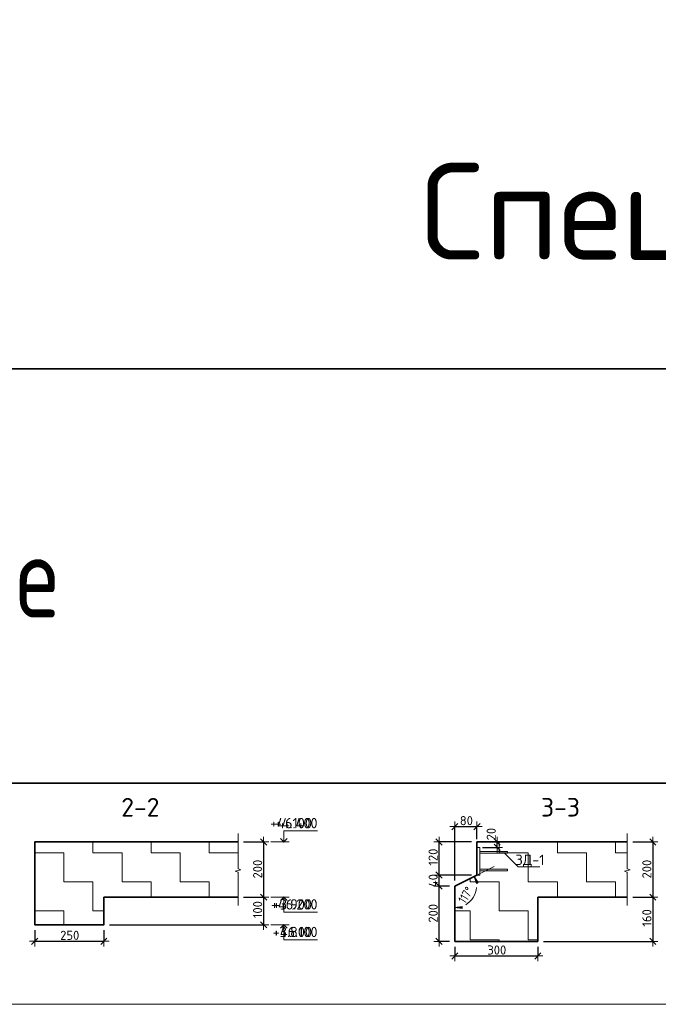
# Model space of a CAD drawing. Header units: metres. Extents: x -38 to 98, y -15 to 21.
# Tile 134 of 147: x 73.02 to 75.34, y 12.47 to 16.04. Entities that reach past the tile are written whole.
import ezdxf

# ---------------------------------------------------------------- set-up
doc = ezdxf.new("R2010")
doc.units = ezdxf.units.M
doc.header["$PDMODE"] = 65
for name, color, linetype, lineweight in [('XR$3$Перекрытие_ Сборный элемент', 7, 'Continuous', 35), ('XR$3$Размерная линия_ общее', 7, 'Continuous', 13), ('XR$3$Текст_ общее_1', 7, 'Continuous', 13), ('XR$4$Текст_ примечание', 7, 'Continuous', 13), ('XR$5$Размерная линия_ общее', 7, 'Continuous', 13)]:
    doc.layers.add(name, color=color, linetype=linetype, lineweight=lineweight)
doc.styles.add('ISOCPEUR', font='txt')
doc.dimstyles.new('DIMSTYLE_11', dxfattribs={"dimtxt": 0.033, "dimasz": 0.0375, "dimexe": 0, "dimexo": 0, "dimgap": 0.0165, "dimtad": 2, "dimdec": 0, "dimlfac": 1000, "dimrnd": 1, "dimzin": 12, "dimdsep": 46, "dimtxsty": 'ISOCPEUR', "dimblk1": 'ALL_ML_STRICH', "dimblk2": 'ALL_ML_STRICH', "dimsah": 1, "dimcen": 0, "dimclrd": 7, "dimclre": 256, "dimclrt": 7, "dimadec": 0, "dimazin": 0, "dimtfac": 1, "dimtdec": 0, "dimtix": 1, "dimtmove": 2, "dimatfit": 3, "dimfxl": 0, "dimtvp": 1.2, "dimtzin": 0, "dimlwd": 0, "dimlwe": -3, "dimarcsym": 0})
doc.dimstyles.new('DIMSTYLE_28', dxfattribs={"dimtxt": 0.033, "dimasz": 0.0375, "dimexe": 0, "dimexo": 0, "dimgap": 0.0165, "dimtad": 2, "dimdec": 0, "dimlfac": 1000, "dimrnd": 5, "dimzin": 12, "dimdsep": 46, "dimtxsty": 'ISOCPEUR', "dimblk1": 'ALL_ML_STRICH', "dimblk2": 'ALL_ML_STRICH', "dimsah": 1, "dimcen": 0, "dimclrd": 7, "dimclre": 256, "dimclrt": 7, "dimadec": 0, "dimazin": 0, "dimtfac": 1, "dimtdec": 0, "dimtix": 1, "dimtmove": 2, "dimatfit": 3, "dimfxl": 0, "dimtzin": 0, "dimlwd": 0, "dimlwe": -3, "dimarcsym": 0})
doc.dimstyles.new('DIMSTYLE_29', dxfattribs={"dimtxt": 0.033, "dimasz": 0.0375, "dimexe": 0, "dimexo": 0, "dimgap": 0.0165, "dimtad": 2, "dimdec": 0, "dimlfac": 1000, "dimrnd": 5, "dimzin": 12, "dimdsep": 46, "dimtxsty": 'ISOCPEUR', "dimblk1": 'ALL_ML_STRICH', "dimblk2": 'ALL_ML_STRICH', "dimsah": 1, "dimcen": 0, "dimclrd": 7, "dimclre": 256, "dimclrt": 7, "dimadec": 0, "dimazin": 0, "dimtfac": 1, "dimtdec": 0, "dimtix": 1, "dimtmove": 2, "dimatfit": 3, "dimfxl": 0, "dimtvp": 1.2, "dimtzin": 0, "dimlwd": 0, "dimlwe": -3, "dimarcsym": 0})
doc.dimstyles.new('DIMSTYLE_30', dxfattribs={"dimtxt": 0.033, "dimasz": 0.0375, "dimexe": 0, "dimexo": 0, "dimgap": 0.0165, "dimtad": 2, "dimdec": 0, "dimlfac": 1000, "dimrnd": 5, "dimzin": 12, "dimdsep": 46, "dimtxsty": 'ISOCPEUR', "dimblk1": 'ALL_ML_STRICH', "dimblk2": 'ALL_ML_STRICH', "dimsah": 1, "dimcen": 0, "dimclrd": 7, "dimclre": 256, "dimclrt": 7, "dimadec": 0, "dimazin": 0, "dimtfac": 1, "dimtdec": 0, "dimtix": 1, "dimtmove": 2, "dimatfit": 3, "dimfxl": 0, "dimtzin": 0, "dimlwd": 0, "dimlwe": -3, "dimarcsym": 0})
doc.dimstyles.new('DIMSTYLE_8', dxfattribs={"dimtxt": 0.033, "dimasz": 0.0375, "dimexe": 0, "dimexo": 0, "dimgap": 0.0165, "dimtad": 2, "dimdec": 0, "dimlfac": 1000, "dimrnd": 1, "dimzin": 12, "dimdsep": 46, "dimtxsty": 'ISOCPEUR', "dimblk1": 'ALL_ML_STRICH', "dimblk2": 'ALL_ML_STRICH', "dimsah": 1, "dimcen": 0, "dimclrd": 7, "dimclre": 256, "dimclrt": 7, "dimadec": 0, "dimazin": 0, "dimtfac": 1, "dimtdec": 0, "dimtix": 1, "dimtmove": 2, "dimatfit": 3, "dimfxl": 0, "dimtzin": 0, "dimlwd": 0, "dimlwe": -3, "dimarcsym": 0})
pattern_1 = [(0, (0.21, 0.21), (0.105, 0.105), [0.105, -0.105]), (90, (0.21, 0.21), (-0.105, 0.105), [0.105, -0.105])]

# ---------------------------------------------------------------- blocks, each defined once
blk = doc.blocks.new('ЭЛЕМЕНТ_УЗОРА_3')
at = {"color": 7, "linetype": 'Continuous', "lineweight": 13, "transparency": 33554687}
blk.add_line((73.8149, 12.8295), (73.8149, 12.8295), dxfattribs=at)
blk.add_lwpolyline([(73.8149, 13.0895), (73.8149, 12.9623), (73.8249, 12.9587), (73.8049, 12.9538), (73.8149, 12.9496), (73.8149, 12.8295)], dxfattribs=at)
blk = doc.blocks.new('СЛОЖНЫЙ_ОБЪЕКТ_3')
at = {"color": 7, "linetype": 'Continuous', "lineweight": 13, "transparency": 33554687}
blk.add_line((74.0002, 13.0595), (73.9336, 13.0595), dxfattribs=at)
blk.add_lwpolyline([(73.9802, 13.0595), (73.9802, 13.0995), (74.0826, 13.0995)], dxfattribs=at)
at = {"color": 7, "linetype": 'Continuous', "lineweight": 35, "transparency": 33554687}
blk.add_lwpolyline([(73.9681, 13.0716), (73.9802, 13.0595), (73.9923, 13.0716)], dxfattribs=at)
blk = doc.blocks.new('СЛОЖНЫЙ_ОБЪЕКТ_4')
at = {"color": 7, "linetype": 'Continuous', "lineweight": 13, "transparency": 33554687}
blk.add_line((74.0002, 12.8595), (73.9336, 12.8595), dxfattribs=at)
at = {"color": 7, "linetype": 'Continuous', "lineweight": 35, "transparency": 33554687}
blk.add_lwpolyline([(73.9681, 12.8474), (73.9802, 12.8595), (73.9923, 12.8474)], dxfattribs=at)
at = {"color": 7, "linetype": 'Continuous', "lineweight": 13, "transparency": 33554687}
blk.add_lwpolyline([(73.9802, 12.8595), (73.9802, 12.8055), (74.0826, 12.8055)], dxfattribs=at)
blk = doc.blocks.new('ALL_ML_STRICH')
at = {"color": 0, "linetype": 'ByBlock', "lineweight": -2}
for p, q in [((-1, 0), (0.5, 0)), ((-0.3, -0.3), (0.3, 0.3)), ((0, -0.5), (0, 0.5))]:
    blk.add_line(p, q, dxfattribs=at)
blk = doc.blocks.new('*D52')
at = {"layer": 'DEFPOINTS', "color": 7, "linetype": 'Continuous', "lineweight": 13, "transparency": 33554687}
for p in [(73.8149, 13.0595), (73.9073, 13.0595), (73.8149, 12.8595)]:
    blk.add_point(p, dxfattribs=at)
at = {"layer": 'XR$3$Размерная линия_ общее', "color": 253, "linetype": 'Continuous', "lineweight": -2, "true_color": 0xa0a0a0, "transparency": 33554687}
for p, q in [((73.8349, 13.0595), (73.9073, 13.0595)), ((73.8349, 12.8595), (73.9073, 12.8595))]:
    blk.add_line(p, q, dxfattribs=at)
at = {"layer": 'XR$3$Размерная линия_ общее', "color": 7, "linetype": 'Continuous', "lineweight": -2, "transparency": 33554687}
blk.add_line((73.9073, 13.0595), (73.9073, 12.8595), dxfattribs=at)
at = {"layer": 'XR$3$Размерная линия_ общее', "color": 7, "linetype": 'Continuous', "lineweight": 13, "transparency": 33554687, "xscale": 0.0375, "yscale": 0.0375, "zscale": 0.0375}
for p, rotation in [((73.9073, 13.0595), 90), ((73.9073, 12.8595), 270)]:
    blk.add_blockref('ALL_ML_STRICH', p, dxfattribs=dict(at, rotation=rotation))
at = {"layer": 'XR$3$Размерная линия_ общее', "color": 7, "linetype": 'Continuous', "lineweight": 13, "transparency": 33554687, "insert": (73.8858, 12.9611), "char_height": 0.033, "width": 0.099, "attachment_point": 5, "rotation": 90, "style": 'ISOCPEUR'}
blk.add_mtext('\\A1;{200}', dxfattribs=at)
blk = doc.blocks.new('*D53')
at = {"layer": 'DEFPOINTS', "color": 7, "linetype": 'Continuous', "lineweight": 13, "transparency": 33554687}
for p in [(73.8149, 12.8595), (73.9073, 12.8595), (73.3294, 12.7595)]:
    blk.add_point(p, dxfattribs=at)
at = {"layer": 'XR$3$Размерная линия_ общее', "color": 253, "linetype": 'Continuous', "lineweight": -2, "true_color": 0xa0a0a0, "transparency": 33554687}
for p, q in [((73.8349, 12.8595), (73.9073, 12.8595)), ((73.3494, 12.7595), (73.9073, 12.7595))]:
    blk.add_line(p, q, dxfattribs=at)
at = {"layer": 'XR$3$Размерная линия_ общее', "color": 7, "linetype": 'Continuous', "lineweight": -2, "transparency": 33554687}
blk.add_line((73.9073, 12.8595), (73.9073, 12.7595), dxfattribs=at)
at = {"layer": 'XR$3$Размерная линия_ общее', "color": 7, "linetype": 'Continuous', "lineweight": 13, "transparency": 33554687, "xscale": 0.0375, "yscale": 0.0375, "zscale": 0.0375}
for p, rotation in [((73.9073, 12.8595), 90), ((73.9073, 12.7595), 270)]:
    blk.add_blockref('ALL_ML_STRICH', p, dxfattribs=dict(at, rotation=rotation))
at = {"layer": 'XR$3$Размерная линия_ общее', "color": 7, "linetype": 'Continuous', "lineweight": 13, "transparency": 33554687, "insert": (73.8858, 12.8144), "char_height": 0.033, "width": 0.099, "attachment_point": 5, "rotation": 90, "style": 'ISOCPEUR'}
blk.add_mtext('\\A1;{100}', dxfattribs=at)
blk = doc.blocks.new('СЛОЖНЫЙ_ОБЪЕКТ_5')
at = {"color": 7, "linetype": 'Continuous', "lineweight": 13, "transparency": 33554687}
blk.add_line((74.0002, 12.7595), (73.9336, 12.7595), dxfattribs=at)
at = {"color": 7, "linetype": 'Continuous', "lineweight": 35, "transparency": 33554687}
blk.add_lwpolyline([(73.9681, 12.7474), (73.9802, 12.7595), (73.9923, 12.7474)], dxfattribs=at)
at = {"color": 7, "linetype": 'Continuous', "lineweight": 13, "transparency": 33554687}
blk.add_lwpolyline([(73.9802, 12.7595), (73.9802, 12.7055), (74.0826, 12.7055)], dxfattribs=at)
blk = doc.blocks.new('*D55')
at = {"layer": 'DEFPOINTS', "color": 7, "linetype": 'Continuous', "lineweight": 13, "transparency": 33554687}
for p in [(73.0794, 12.7595), (73.3294, 12.7595), (73.0794, 12.7)]:
    blk.add_point(p, dxfattribs=at)
at = {"layer": 'XR$3$Размерная линия_ общее', "color": 253, "linetype": 'Continuous', "lineweight": -2, "true_color": 0xa0a0a0, "transparency": 33554687}
for p, q in [((73.0794, 12.7395), (73.0794, 12.7)), ((73.3294, 12.7395), (73.3294, 12.7))]:
    blk.add_line(p, q, dxfattribs=at)
at = {"layer": 'XR$3$Размерная линия_ общее', "color": 7, "linetype": 'Continuous', "lineweight": -2, "transparency": 33554687}
blk.add_line((73.0794, 12.7), (73.3294, 12.7), dxfattribs=at)
at = {"layer": 'XR$3$Размерная линия_ общее', "color": 7, "linetype": 'Continuous', "lineweight": 13, "transparency": 33554687, "xscale": 0.0375, "yscale": 0.0375, "zscale": 0.0375, "rotation": 180}
blk.add_blockref('ALL_ML_STRICH', (73.0794, 12.7), dxfattribs=at)
at = {"layer": 'XR$3$Размерная линия_ общее', "color": 7, "linetype": 'Continuous', "lineweight": 13, "transparency": 33554687, "xscale": 0.0375, "yscale": 0.0375, "zscale": 0.0375}
blk.add_blockref('ALL_ML_STRICH', (73.3294, 12.7), dxfattribs=at)
at = {"layer": 'XR$3$Размерная линия_ общее', "color": 7, "linetype": 'Continuous', "lineweight": 13, "transparency": 33554687, "insert": (73.206, 12.7215), "char_height": 0.033, "width": 0.099, "attachment_point": 5, "style": 'ISOCPEUR'}
blk.add_mtext('\\A1;{250}', dxfattribs=at)
blk = doc.blocks.new('ЭЛЕМЕНТ_УЗОРА_4')
at = {"color": 7, "linetype": 'Continuous', "lineweight": 13, "transparency": 33554687}
blk.add_line((75.223, 12.8295), (75.223, 12.8295), dxfattribs=at)
blk.add_lwpolyline([(75.223, 13.0895), (75.223, 12.9623), (75.233, 12.9587), (75.213, 12.9538), (75.223, 12.9496), (75.223, 12.8295)], dxfattribs=at)
blk = doc.blocks.new('*D103')
at = {"layer": 'DEFPOINTS', "color": 7, "linetype": 'Continuous', "lineweight": 13, "transparency": 33554687}
for p in [(75.223, 13.0595), (75.3154, 13.0595), (75.223, 12.8595)]:
    blk.add_point(p, dxfattribs=at)
at = {"layer": 'XR$3$Размерная линия_ общее', "color": 253, "linetype": 'Continuous', "lineweight": -2, "true_color": 0xa0a0a0, "transparency": 33554687}
for p, q in [((75.243, 13.0595), (75.3154, 13.0595)), ((75.243, 12.8595), (75.3154, 12.8595))]:
    blk.add_line(p, q, dxfattribs=at)
at = {"layer": 'XR$3$Размерная линия_ общее', "color": 7, "linetype": 'Continuous', "lineweight": -2, "transparency": 33554687}
blk.add_line((75.3154, 13.0595), (75.3154, 12.8595), dxfattribs=at)
at = {"layer": 'XR$3$Размерная линия_ общее', "color": 7, "linetype": 'Continuous', "lineweight": 13, "transparency": 33554687, "xscale": 0.0375, "yscale": 0.0375, "zscale": 0.0375}
for p, rotation in [((75.3154, 13.0595), 90), ((75.3154, 12.8595), 270)]:
    blk.add_blockref('ALL_ML_STRICH', p, dxfattribs=dict(at, rotation=rotation))
at = {"layer": 'XR$3$Размерная линия_ общее', "color": 7, "linetype": 'Continuous', "lineweight": 13, "transparency": 33554687, "insert": (75.2939, 12.9611), "char_height": 0.033, "width": 0.099, "attachment_point": 5, "rotation": 90, "style": 'ISOCPEUR'}
blk.add_mtext('\\A1;{200}', dxfattribs=at)
blk = doc.blocks.new('*D104')
at = {"layer": 'DEFPOINTS', "color": 7, "linetype": 'Continuous', "lineweight": 13, "transparency": 33554687}
for p in [(75.223, 12.8595), (75.3154, 12.8595), (74.8994, 12.6995)]:
    blk.add_point(p, dxfattribs=at)
at = {"layer": 'XR$3$Размерная линия_ общее', "color": 253, "linetype": 'Continuous', "lineweight": -2, "true_color": 0xa0a0a0, "transparency": 33554687}
for p, q in [((75.243, 12.8595), (75.3154, 12.8595)), ((74.9194, 12.6995), (75.3154, 12.6995))]:
    blk.add_line(p, q, dxfattribs=at)
at = {"layer": 'XR$3$Размерная линия_ общее', "color": 7, "linetype": 'Continuous', "lineweight": -2, "transparency": 33554687}
blk.add_line((75.3154, 12.8595), (75.3154, 12.6995), dxfattribs=at)
at = {"layer": 'XR$3$Размерная линия_ общее', "color": 7, "linetype": 'Continuous', "lineweight": 13, "transparency": 33554687, "xscale": 0.0375, "yscale": 0.0375, "zscale": 0.0375}
for p, rotation in [((75.3154, 12.8595), 90), ((75.3154, 12.6995), 270)]:
    blk.add_blockref('ALL_ML_STRICH', p, dxfattribs=dict(at, rotation=rotation))
at = {"layer": 'XR$3$Размерная линия_ общее', "color": 7, "linetype": 'Continuous', "lineweight": 13, "transparency": 33554687, "insert": (75.2939, 12.7844), "char_height": 0.033, "width": 0.099, "attachment_point": 5, "rotation": 90, "style": 'ISOCPEUR'}
blk.add_mtext('\\A1;{160}', dxfattribs=at)
blk = doc.blocks.new('*D113')
at = {"layer": 'DEFPOINTS', "color": 7, "linetype": 'Continuous', "lineweight": 13, "transparency": 33554687}
for p in [(74.5994, 12.6995), (74.8994, 12.6995), (74.5994, 12.6467)]:
    blk.add_point(p, dxfattribs=at)
at = {"layer": 'XR$3$Размерная линия_ общее', "color": 253, "linetype": 'Continuous', "lineweight": -2, "true_color": 0xa0a0a0, "transparency": 33554687}
for p, q in [((74.5994, 12.6795), (74.5994, 12.6467)), ((74.8994, 12.6795), (74.8994, 12.6467))]:
    blk.add_line(p, q, dxfattribs=at)
at = {"layer": 'XR$3$Размерная линия_ общее', "color": 7, "linetype": 'Continuous', "lineweight": -2, "transparency": 33554687}
blk.add_line((74.5994, 12.6467), (74.8994, 12.6467), dxfattribs=at)
at = {"layer": 'XR$3$Размерная линия_ общее', "color": 7, "linetype": 'Continuous', "lineweight": 13, "transparency": 33554687, "xscale": 0.0375, "yscale": 0.0375, "zscale": 0.0375, "rotation": 180}
blk.add_blockref('ALL_ML_STRICH', (74.5994, 12.6467), dxfattribs=at)
at = {"layer": 'XR$3$Размерная линия_ общее', "color": 7, "linetype": 'Continuous', "lineweight": 13, "transparency": 33554687, "xscale": 0.0375, "yscale": 0.0375, "zscale": 0.0375}
blk.add_blockref('ALL_ML_STRICH', (74.8994, 12.6467), dxfattribs=at)
at = {"layer": 'XR$3$Размерная линия_ общее', "color": 7, "linetype": 'Continuous', "lineweight": 13, "transparency": 33554687, "insert": (74.751, 12.6682), "char_height": 0.033, "width": 0.099, "attachment_point": 5, "style": 'ISOCPEUR'}
blk.add_mtext('\\A1;{300}', dxfattribs=at)
blk = doc.blocks.new('*D224')
at = {"layer": 'DEFPOINTS', "color": 7, "linetype": 'Continuous', "lineweight": 13, "transparency": 33554687}
for p in [(74.5994, 12.8995), (74.5422, 12.6995), (74.5994, 12.6995)]:
    blk.add_point(p, dxfattribs=at)
at = {"layer": 'XR$3$Размерная линия_ общее', "color": 253, "linetype": 'Continuous', "lineweight": -2, "true_color": 0xa0a0a0, "transparency": 33554687}
for p, q in [((74.5794, 12.8995), (74.5422, 12.8995)), ((74.5794, 12.6995), (74.5422, 12.6995))]:
    blk.add_line(p, q, dxfattribs=at)
at = {"layer": 'XR$3$Размерная линия_ общее', "color": 7, "linetype": 'Continuous', "lineweight": -2, "transparency": 33554687}
blk.add_line((74.5422, 12.6995), (74.5422, 12.8995), dxfattribs=at)
at = {"layer": 'XR$3$Размерная линия_ общее', "color": 7, "linetype": 'Continuous', "lineweight": 13, "transparency": 33554687, "xscale": 0.0375, "yscale": 0.0375, "zscale": 0.0375}
for p, rotation in [((74.5422, 12.8995), 90), ((74.5422, 12.6995), 270)]:
    blk.add_blockref('ALL_ML_STRICH', p, dxfattribs=dict(at, rotation=rotation))
at = {"layer": 'XR$3$Размерная линия_ общее', "color": 7, "linetype": 'Continuous', "lineweight": 13, "transparency": 33554687, "insert": (74.5207, 12.8011), "char_height": 0.033, "width": 0.099, "attachment_point": 5, "rotation": 90, "style": 'ISOCPEUR'}
blk.add_mtext('\\A1;{200}', dxfattribs=at)
blk = doc.blocks.new('*D225')
at = {"layer": 'DEFPOINTS', "color": 7, "linetype": 'Continuous', "lineweight": 13, "transparency": 33554687}
for p in [(74.6794, 12.9395), (74.5422, 12.8995), (74.5994, 12.8995)]:
    blk.add_point(p, dxfattribs=at)
at = {"layer": 'XR$3$Размерная линия_ общее', "color": 253, "linetype": 'Continuous', "lineweight": -2, "true_color": 0xa0a0a0, "transparency": 33554687}
for p, q in [((74.6594, 12.9395), (74.5422, 12.9395)), ((74.5794, 12.8995), (74.5422, 12.8995))]:
    blk.add_line(p, q, dxfattribs=at)
at = {"layer": 'XR$3$Размерная линия_ общее', "color": 7, "linetype": 'Continuous', "lineweight": -2, "transparency": 33554687}
blk.add_line((74.5422, 12.8995), (74.5422, 12.9395), dxfattribs=at)
at = {"layer": 'XR$3$Размерная линия_ общее', "color": 7, "linetype": 'Continuous', "lineweight": 13, "transparency": 33554687, "xscale": 0.0375, "yscale": 0.0375, "zscale": 0.0375}
for p, rotation in [((74.5422, 12.9395), 90), ((74.5422, 12.8995), 270)]:
    blk.add_blockref('ALL_ML_STRICH', p, dxfattribs=dict(at, rotation=rotation))
at = {"layer": 'XR$3$Размерная линия_ общее', "color": 7, "linetype": 'Continuous', "lineweight": 13, "transparency": 33554687, "insert": (74.5207, 12.9195), "char_height": 0.033, "width": 0.066, "attachment_point": 5, "rotation": 90, "style": 'ISOCPEUR'}
blk.add_mtext('\\A1;{40}', dxfattribs=at)
blk = doc.blocks.new('*D226')
at = {"layer": 'DEFPOINTS', "color": 7, "linetype": 'Continuous', "lineweight": 13, "transparency": 33554687}
for p in [(74.6794, 13.0595), (74.5422, 12.9395), (74.6794, 12.9395)]:
    blk.add_point(p, dxfattribs=at)
at = {"layer": 'XR$3$Размерная линия_ общее', "color": 253, "linetype": 'Continuous', "lineweight": -2, "true_color": 0xa0a0a0, "transparency": 33554687}
for p, q in [((74.6594, 13.0595), (74.5422, 13.0595)), ((74.6594, 12.9395), (74.5422, 12.9395))]:
    blk.add_line(p, q, dxfattribs=at)
at = {"layer": 'XR$3$Размерная линия_ общее', "color": 7, "linetype": 'Continuous', "lineweight": -2, "transparency": 33554687}
blk.add_line((74.5422, 12.9395), (74.5422, 13.0595), dxfattribs=at)
at = {"layer": 'XR$3$Размерная линия_ общее', "color": 7, "linetype": 'Continuous', "lineweight": 13, "transparency": 33554687, "xscale": 0.0375, "yscale": 0.0375, "zscale": 0.0375}
for p, rotation in [((74.5422, 13.0595), 90), ((74.5422, 12.9395), 270)]:
    blk.add_blockref('ALL_ML_STRICH', p, dxfattribs=dict(at, rotation=rotation))
at = {"layer": 'XR$3$Размерная линия_ общее', "color": 7, "linetype": 'Continuous', "lineweight": 13, "transparency": 33554687, "insert": (74.5207, 13.0044), "char_height": 0.033, "width": 0.099, "attachment_point": 5, "rotation": 90, "style": 'ISOCPEUR'}
blk.add_mtext('\\A1;{120}', dxfattribs=at)
blk = doc.blocks.new('СЛОЖНЫЙ_ОБЪЕКТ_38')
at = {"layer": 'XR$3$Перекрытие_ Сборный элемент', "color": 7, "linetype": 'Continuous', "lineweight": 13, "transparency": 33554687}
for points in [[(74.6894, 12.9395), (74.6894, 13.0395), (74.6794, 13.0395), (74.6794, 12.9395), (74.6894, 12.9395)], [(74.6894, 13.0245), (74.6894, 13.0185), (74.7894, 13.0185), (74.7894, 13.0245), (74.6894, 13.0245)], [(74.6894, 12.9545), (74.6894, 12.9605), (74.7894, 12.9605), (74.7894, 12.9545), (74.6894, 12.9545)]]:
    blk.add_lwpolyline(points, close=True, dxfattribs=at)
blk = doc.blocks.new('*D230')
at = {"layer": 'DEFPOINTS', "color": 7, "linetype": 'Continuous', "lineweight": 13, "transparency": 33554687}
for p in [(74.5994, 13.1148), (74.6794, 13.0495), (74.5994, 12.8995)]:
    blk.add_point(p, dxfattribs=at)
at = {"layer": 'XR$3$Размерная линия_ общее', "color": 253, "linetype": 'Continuous', "lineweight": -2, "true_color": 0xa0a0a0, "transparency": 33554687}
for p, q in [((74.5994, 12.9195), (74.5994, 13.1148)), ((74.6794, 13.0695), (74.6794, 13.1148))]:
    blk.add_line(p, q, dxfattribs=at)
at = {"layer": 'XR$3$Размерная линия_ общее', "color": 7, "linetype": 'Continuous', "lineweight": -2, "transparency": 33554687}
blk.add_line((74.5994, 13.1148), (74.6794, 13.1148), dxfattribs=at)
at = {"layer": 'XR$3$Размерная линия_ общее', "color": 7, "linetype": 'Continuous', "lineweight": 13, "transparency": 33554687, "xscale": 0.0375, "yscale": 0.0375, "zscale": 0.0375, "rotation": 180}
blk.add_blockref('ALL_ML_STRICH', (74.5994, 13.1148), dxfattribs=at)
at = {"layer": 'XR$3$Размерная линия_ общее', "color": 7, "linetype": 'Continuous', "lineweight": 13, "transparency": 33554687, "xscale": 0.0375, "yscale": 0.0375, "zscale": 0.0375}
blk.add_blockref('ALL_ML_STRICH', (74.6794, 13.1148), dxfattribs=at)
at = {"layer": 'XR$3$Размерная линия_ общее', "color": 7, "linetype": 'Continuous', "lineweight": 13, "transparency": 33554687, "insert": (74.641, 13.1363), "char_height": 0.033, "width": 0.066, "attachment_point": 5, "style": 'ISOCPEUR'}
blk.add_mtext('\\A1;{80}', dxfattribs=at)
blk = doc.blocks.new('COMPLEX_ANGLEDIM_0')
at = {"color": 7, "linetype": 'Continuous', "lineweight": 13, "transparency": 33554687}
for p, q in [((74.6689, 12.9343), (74.6857, 12.9427)), ((74.6689, 12.9343), (74.6522, 12.9259)), ((74.6689, 12.9343), (74.684, 12.9125)), ((74.6773, 12.9091), (74.6689, 12.9343)), ((74.6689, 12.9343), (74.6815, 12.9091)), ((74.6689, 12.9343), (74.6689, 12.9343)), ((74.684, 12.9125), (74.6773, 12.9091)), ((74.5994, 12.8217), (74.5994, 12.8404)), ((74.6256, 12.8254), (74.5994, 12.8217)), ((74.5994, 12.8217), (74.6256, 12.8179)), ((74.5994, 12.8217), (74.6275, 12.8217)), ((74.5994, 12.8217), (74.5994, 12.8217)), ((74.5994, 12.8217), (74.5994, 12.8029)), ((74.6256, 12.8179), (74.6256, 12.8254))]:
    blk.add_line(p, q, dxfattribs=at)
for start, end in [(10.7874, 26.5651), (300.1653, 356.3998), (270, 285.2956)]:
    blk.add_arc((74.5994, 12.8995), 0.0778, start, end, dxfattribs=at)
at = {"color": 7, "linetype": 'Continuous', "lineweight": 13, "transparency": 33554687, "insert": (74.6371, 12.8332), "char_height": 0.033, "width": 0.088972, "attachment_point": 7, "rotation": 58.2825, "style": 'ISOCPEUR'}
blk.add_mtext('\\W0.79;117%%d', dxfattribs=at)
blk = doc.blocks.new('*D232')
at = {"layer": 'DEFPOINTS', "color": 7, "linetype": 'Continuous', "lineweight": 13, "transparency": 33554687}
for p in [(74.6794, 13.0595), (74.6794, 13.0395), (74.7524, 13.0395)]:
    blk.add_point(p, dxfattribs=at)
at = {"layer": 'XR$3$Размерная линия_ общее', "color": 253, "linetype": 'Continuous', "lineweight": -2, "true_color": 0xa0a0a0, "transparency": 33554687}
for p, q in [((74.6994, 13.0595), (74.7524, 13.0595)), ((74.6994, 13.0395), (74.7524, 13.0395))]:
    blk.add_line(p, q, dxfattribs=at)
at = {"layer": 'XR$3$Размерная линия_ общее', "color": 7, "linetype": 'Continuous', "lineweight": -2, "transparency": 33554687}
blk.add_line((74.7524, 13.0395), (74.7524, 13.0595), dxfattribs=at)
at = {"layer": 'XR$3$Размерная линия_ общее', "color": 7, "linetype": 'Continuous', "lineweight": 13, "transparency": 33554687, "xscale": 0.0375, "yscale": 0.0375, "zscale": 0.0375}
for p, rotation in [((74.7524, 13.0595), 90), ((74.7524, 13.0395), 270)]:
    blk.add_blockref('ALL_ML_STRICH', p, dxfattribs=dict(at, rotation=rotation))
at = {"layer": 'XR$3$Размерная линия_ общее', "color": 7, "linetype": 'Continuous', "lineweight": 13, "transparency": 33554687, "insert": (74.7308, 13.0877), "char_height": 0.033, "width": 0.066, "attachment_point": 5, "rotation": 90, "style": 'ISOCPEUR'}
blk.add_mtext('\\A1;{20}', dxfattribs=at)
blk = doc.blocks.new('ЭЛЕМЕНТ_УЗОРА_16')
at = {"color": 7, "linetype": 'Continuous', "lineweight": 13, "transparency": 33554687}
blk.add_line((73.8149, 12.8295), (73.8149, 12.8295), dxfattribs=at)
blk.add_lwpolyline([(73.8149, 13.0895), (73.8149, 12.9623), (73.8249, 12.9587), (73.8049, 12.9538), (73.8149, 12.9496), (73.8149, 12.8295)], dxfattribs=at)
blk = doc.blocks.new('*D669')
at = {"layer": 'DEFPOINTS', "color": 7, "linetype": 'Continuous', "lineweight": 13, "transparency": 33554687}
for p in [(73.8149, 13.0595), (73.9073, 13.0595), (73.8149, 12.8595)]:
    blk.add_point(p, dxfattribs=at)
at = {"layer": 'XR$5$Размерная линия_ общее', "color": 253, "linetype": 'Continuous', "lineweight": -2, "true_color": 0xa0a0a0, "transparency": 33554687}
for p, q in [((73.8349, 13.0595), (73.9073, 13.0595)), ((73.8349, 12.8595), (73.9073, 12.8595))]:
    blk.add_line(p, q, dxfattribs=at)
at = {"layer": 'XR$5$Размерная линия_ общее', "color": 7, "linetype": 'Continuous', "lineweight": -2, "transparency": 33554687}
blk.add_line((73.9073, 13.0595), (73.9073, 12.8595), dxfattribs=at)
at = {"layer": 'XR$5$Размерная линия_ общее', "color": 7, "linetype": 'Continuous', "lineweight": 13, "transparency": 33554687, "xscale": 0.0375, "yscale": 0.0375, "zscale": 0.0375}
for p, rotation in [((73.9073, 13.0595), 90), ((73.9073, 12.8595), 270)]:
    blk.add_blockref('ALL_ML_STRICH', p, dxfattribs=dict(at, rotation=rotation))
at = {"layer": 'XR$5$Размерная линия_ общее', "color": 7, "linetype": 'Continuous', "lineweight": 13, "transparency": 33554687, "insert": (73.8858, 12.9611), "char_height": 0.033, "width": 0.099, "attachment_point": 5, "rotation": 90, "style": 'ISOCPEUR'}
blk.add_mtext('\\A1;{200}', dxfattribs=at)
blk = doc.blocks.new('*D670')
at = {"layer": 'DEFPOINTS', "color": 7, "linetype": 'Continuous', "lineweight": 13, "transparency": 33554687}
for p in [(73.8149, 12.8595), (73.9073, 12.8595), (73.3294, 12.7595)]:
    blk.add_point(p, dxfattribs=at)
at = {"layer": 'XR$5$Размерная линия_ общее', "color": 253, "linetype": 'Continuous', "lineweight": -2, "true_color": 0xa0a0a0, "transparency": 33554687}
for p, q in [((73.8349, 12.8595), (73.9073, 12.8595)), ((73.3494, 12.7595), (73.9073, 12.7595))]:
    blk.add_line(p, q, dxfattribs=at)
at = {"layer": 'XR$5$Размерная линия_ общее', "color": 7, "linetype": 'Continuous', "lineweight": -2, "transparency": 33554687}
blk.add_line((73.9073, 12.8595), (73.9073, 12.7595), dxfattribs=at)
at = {"layer": 'XR$5$Размерная линия_ общее', "color": 7, "linetype": 'Continuous', "lineweight": 13, "transparency": 33554687, "xscale": 0.0375, "yscale": 0.0375, "zscale": 0.0375}
for p, rotation in [((73.9073, 12.8595), 90), ((73.9073, 12.7595), 270)]:
    blk.add_blockref('ALL_ML_STRICH', p, dxfattribs=dict(at, rotation=rotation))
at = {"layer": 'XR$5$Размерная линия_ общее', "color": 7, "linetype": 'Continuous', "lineweight": 13, "transparency": 33554687, "insert": (73.8858, 12.8144), "char_height": 0.033, "width": 0.099, "attachment_point": 5, "rotation": 90, "style": 'ISOCPEUR'}
blk.add_mtext('\\A1;{100}', dxfattribs=at)
blk = doc.blocks.new('*D671')
at = {"layer": 'DEFPOINTS', "color": 7, "linetype": 'Continuous', "lineweight": 13, "transparency": 33554687}
for p in [(73.0794, 12.7595), (73.3294, 12.7595), (73.0794, 12.7)]:
    blk.add_point(p, dxfattribs=at)
at = {"layer": 'XR$5$Размерная линия_ общее', "color": 253, "linetype": 'Continuous', "lineweight": -2, "true_color": 0xa0a0a0, "transparency": 33554687}
for p, q in [((73.0794, 12.7395), (73.0794, 12.7)), ((73.3294, 12.7395), (73.3294, 12.7))]:
    blk.add_line(p, q, dxfattribs=at)
at = {"layer": 'XR$5$Размерная линия_ общее', "color": 7, "linetype": 'Continuous', "lineweight": -2, "transparency": 33554687}
blk.add_line((73.0794, 12.7), (73.3294, 12.7), dxfattribs=at)
at = {"layer": 'XR$5$Размерная линия_ общее', "color": 7, "linetype": 'Continuous', "lineweight": 13, "transparency": 33554687, "xscale": 0.0375, "yscale": 0.0375, "zscale": 0.0375, "rotation": 180}
blk.add_blockref('ALL_ML_STRICH', (73.0794, 12.7), dxfattribs=at)
at = {"layer": 'XR$5$Размерная линия_ общее', "color": 7, "linetype": 'Continuous', "lineweight": 13, "transparency": 33554687, "xscale": 0.0375, "yscale": 0.0375, "zscale": 0.0375}
blk.add_blockref('ALL_ML_STRICH', (73.3294, 12.7), dxfattribs=at)
at = {"layer": 'XR$5$Размерная линия_ общее', "color": 7, "linetype": 'Continuous', "lineweight": 13, "transparency": 33554687, "insert": (73.206, 12.7215), "char_height": 0.033, "width": 0.099, "attachment_point": 5, "style": 'ISOCPEUR'}
blk.add_mtext('\\A1;{250}', dxfattribs=at)
blk = doc.blocks.new('СЛОЖНЫЙ_ОБЪЕКТ_61')
at = {"color": 7, "linetype": 'Continuous', "lineweight": 13, "transparency": 33554687}
blk.add_line((74.0002, 13.0595), (73.9336, 13.0595), dxfattribs=at)
blk.add_lwpolyline([(73.9802, 13.0595), (73.9802, 13.0995), (74.1026, 13.0995)], dxfattribs=at)
at = {"color": 7, "linetype": 'Continuous', "lineweight": 35, "transparency": 33554687}
blk.add_lwpolyline([(73.9681, 13.0716), (73.9802, 13.0595), (73.9923, 13.0716)], dxfattribs=at)
blk = doc.blocks.new('СЛОЖНЫЙ_ОБЪЕКТ_62')
at = {"color": 7, "linetype": 'Continuous', "lineweight": 13, "transparency": 33554687}
blk.add_line((74.0002, 12.8595), (73.9336, 12.8595), dxfattribs=at)
at = {"color": 7, "linetype": 'Continuous', "lineweight": 35, "transparency": 33554687}
blk.add_lwpolyline([(73.9681, 12.8474), (73.9802, 12.8595), (73.9923, 12.8474)], dxfattribs=at)
at = {"color": 7, "linetype": 'Continuous', "lineweight": 13, "transparency": 33554687}
blk.add_lwpolyline([(73.9802, 12.8595), (73.9802, 12.8055), (74.1026, 12.8055)], dxfattribs=at)
blk = doc.blocks.new('СЛОЖНЫЙ_ОБЪЕКТ_63')
at = {"color": 7, "linetype": 'Continuous', "lineweight": 13, "transparency": 33554687}
blk.add_line((74.0002, 12.7595), (73.9336, 12.7595), dxfattribs=at)
at = {"color": 7, "linetype": 'Continuous', "lineweight": 35, "transparency": 33554687}
blk.add_lwpolyline([(73.9681, 12.7474), (73.9802, 12.7595), (73.9923, 12.7474)], dxfattribs=at)
at = {"color": 7, "linetype": 'Continuous', "lineweight": 13, "transparency": 33554687}
blk.add_lwpolyline([(73.9802, 12.7595), (73.9802, 12.7055), (74.1026, 12.7055)], dxfattribs=at)

msp = doc.modelspace()

# ---------------------------------------------------------------- hatches: boundary and pattern name
at = {"linetype": 'Continuous', "lineweight": 13, "transparency": 33554687}
h = msp.add_hatch(dxfattribs=at)
h.set_pattern_fill('____', scale=0.105, style=0, pattern_type=2)
h.set_pattern_definition(pattern_1)
h.paths.add_polyline_path([(73.8149, 13.0595), (73.0794, 13.0595), (73.0794, 12.7595), (73.3294, 12.7595), (73.3294, 12.8595), (73.8149, 12.8595)], flags=0)
h = msp.add_hatch(dxfattribs=at)
h.set_pattern_fill('____', scale=0.105, style=0, pattern_type=2)
h.set_pattern_definition(pattern_1)
h.paths.add_polyline_path([(73.8149, 13.0595), (73.0794, 13.0595), (73.0794, 12.7595), (73.3294, 12.7595), (73.3294, 12.8595), (73.8149, 12.8595)], flags=0)
h = msp.add_hatch(dxfattribs=at)
h.set_pattern_fill('____', scale=0.105, style=0, pattern_type=2)
h.set_pattern_definition(pattern_1)
h.paths.add_polyline_path([(74.6794, 12.9395), (74.5994, 12.8995), (74.5994, 12.6995), (74.8994, 12.6995), (74.8994, 12.8595), (75.223, 12.8595), (75.223, 13.0595), (74.6794, 13.0595)], flags=0)

# ---------------------------------------------------------------- linework, layer by layer
at = {"color": 7, "linetype": 'Continuous', "lineweight": 35, "transparency": 33554687}
for p, q in [((75.223, 13.0595), (74.6794, 13.0595)), ((74.6794, 13.0595), (74.6794, 12.9395)), ((74.6794, 12.9395), (74.5994, 12.8995)), ((74.5994, 12.8995), (74.5994, 12.8595)), ((73.3294, 12.8595), (73.8149, 12.8595)), ((73.3294, 12.8595), (73.8149, 12.8595)), ((74.5994, 12.8595), (74.5994, 12.6995)), ((74.8994, 12.6995), (74.8994, 12.8595)), ((74.8994, 12.8595), (75.223, 12.8595)), ((74.5994, 12.6995), (74.8994, 12.6995))]:
    msp.add_line(p, q, dxfattribs=at)
at = {"color": 7, "linetype": 'Continuous', "lineweight": 13, "transparency": 33554687}
msp.add_line((74.5994, 12.8995), (74.742, 12.9708), dxfattribs=at)
at = {"color": 7, "linetype": 'Continuous', "lineweight": 35, "transparency": 33554687}
for points in [[(73.8149, 13.0595), (73.0794, 13.0595), (73.0794, 12.8595)], [(73.8149, 13.0595), (73.0794, 13.0595), (73.0794, 12.8595)], [(73.0794, 12.8595), (73.0794, 12.7595), (73.3294, 12.7595), (73.3294, 12.8595)], [(73.0794, 12.8595), (73.0794, 12.7595), (73.3294, 12.7595), (73.3294, 12.8595)]]:
    msp.add_lwpolyline(points, dxfattribs=at)
at = {"color": 7, "linetype": 'Continuous', "lineweight": 13, "transparency": 33554687}
msp.add_lwpolyline([(74.7794, 13.0185), (74.8289, 12.969), (74.9067, 12.969)], dxfattribs=at)
at = {"layer": 'XR$4$Текст_ примечание', "color": 7, "linetype": 'Continuous', "lineweight": 35, "transparency": 33554687}
for p, q in [((86.4198, 14.7717), (67.9198, 14.7717)), ((86.4198, 13.2717), (67.9198, 13.2717))]:
    msp.add_line(p, q, dxfattribs=at)
at = {"layer": 'XR$4$Текст_ примечание', "color": 7, "linetype": 'Continuous', "lineweight": 13, "transparency": 33554687}
msp.add_line((86.4198, 12.4717), (67.9198, 12.4717), dxfattribs=at)

# ---------------------------------------------------------------- block references
at = {"color": 7, "linetype": 'Continuous', "lineweight": 13, "transparency": 33554687}
for name in ['ЭЛЕМЕНТ_УЗОРА_3', 'ЭЛЕМЕНТ_УЗОРА_16', 'ЭЛЕМЕНТ_УЗОРА_4', 'COMPLEX_ANGLEDIM_0']:
    msp.add_blockref(name, (0, 0), dxfattribs=at)
at = {"color": 7, "linetype": 'Continuous', "lineweight": 35, "transparency": 33554687}
for name in ['СЛОЖНЫЙ_ОБЪЕКТ_3', 'СЛОЖНЫЙ_ОБЪЕКТ_61', 'СЛОЖНЫЙ_ОБЪЕКТ_4', 'СЛОЖНЫЙ_ОБЪЕКТ_62', 'СЛОЖНЫЙ_ОБЪЕКТ_5', 'СЛОЖНЫЙ_ОБЪЕКТ_63']:
    msp.add_blockref(name, (0, 0), dxfattribs=at)
at = {"layer": 'XR$3$Перекрытие_ Сборный элемент', "color": 7, "linetype": 'Continuous', "lineweight": 13, "transparency": 33554687}
msp.add_blockref('СЛОЖНЫЙ_ОБЪЕКТ_38', (0, 0), dxfattribs=at)

# ---------------------------------------------------------------- texts
at = {"color": 7, "linetype": 'Continuous', "lineweight": 50, "transparency": 33554687, "char_height": 0.0675, "width": 0.172565, "attachment_point": 5, "style": 'ISOCPEUR'}
for s, insert in [('\\A1;{\\fISOCPEUR|i0|b0;\\H0.067500;\\W1.000000;\\C7;2-2}\\P', (73.4615, 13.1849)), ('\\A1;{\\fISOCPEUR|i0|b0;\\H0.067500;\\W1.000000;\\C7;2-2}\\P', (73.4615, 13.1849)), ('\\A1;{\\fISOCPEUR|i0|b0;\\H0.067500;\\W1.000000;\\C7;3-3}\\P', (74.9815, 13.1849))]:
    msp.add_mtext(s, dxfattribs=dict(at, insert=insert))
at = {"color": 7, "linetype": 'Continuous', "lineweight": 13, "transparency": 33554687, "char_height": 0.0375, "attachment_point": 9, "style": 'ISOCPEUR'}
for s, insert, width in [('\\A1;{\\fISOCPEUR|i0|b0;\\H0.037500;\\W1.000000;\\C7;+46.400}\\P', (74.1026, 13.1087), 0.194235), ('\\A1;{\\fISOCPEUR|i0|b0;\\H0.037500;\\W1.000000;\\C7;+4.100}\\P', (74.0826, 13.1087), 0.155671), ('\\A1;{\\fISOCPEUR|i0|b0;\\H0.037500;\\W1.000000;\\C7;+46.200}\\P', (74.1026, 12.8147), 0.190469), ('\\A1;{\\fISOCPEUR|i0|b0;\\H0.037500;\\W1.000000;\\C7;+3.900}\\P', (74.0826, 12.8147), 0.160312), ('\\A1;{\\fISOCPEUR|i0|b0;\\H0.037500;\\W1.000000;\\C7;+46.100}\\P', (74.1026, 12.7147), 0.182188), ('\\A1;{\\fISOCPEUR|i0|b0;\\H0.037500;\\W1.000000;\\C7;+3.800}\\P', (74.0826, 12.7147), 0.160312)]:
    msp.add_mtext(s, dxfattribs=dict(at, insert=insert, width=width))
at = {"layer": 'XR$3$Текст_ общее_1', "color": 7, "linetype": 'Continuous', "lineweight": 13, "transparency": 33554687, "insert": (74.8711, 12.9907), "char_height": 0.0375, "width": 0.123317, "attachment_point": 5, "style": 'ISOCPEUR'}
msp.add_mtext('\\A1;{\\fISOCPEUR|i0|b0;\\H0.037500;\\W1.000000;\\C7;ЗД-1}\\P', dxfattribs=at)
at = {"layer": 'XR$4$Текст_ примечание', "color": 7, "linetype": 'Continuous', "lineweight": 35, "transparency": 33554687, "attachment_point": 7, "style": 'ISOCPEUR'}
for s, insert, char_height, width in [('\\W0.99;Спецификация стержней', (74.4748, 15.0717), 0.35, 5.559674), ('\\W0.78;Обозначение', (71.3355, 13.8717), 0.3, 1.999529)]:
    msp.add_mtext(s, dxfattribs=dict(at, insert=insert, char_height=char_height, width=width))

# ---------------------------------------------------------------- dimensions: what is measured, and where the dimension line sits
at = {"layer": 'XR$3$Размерная линия_ общее', "color": 7, "linetype": 'Continuous', "lineweight": 13, "transparency": 33554687}
for base, p1, p2, picture, middle in [((74.6794, 13.1148), (74.5994, 12.9195), (74.6794, 13.0695), '*D230', (74.641, 13.1363)), ((73.3294, 12.7), (73.0794, 12.7395), (73.3294, 12.7395), '*D55', (73.206, 12.7215)), ((74.8994, 12.6467), (74.5994, 12.6795), (74.8994, 12.6795), '*D113', (74.751, 12.6682))]:
    dim = msp.add_linear_dim(base=base, p1=p1, p2=p2, dimstyle='DIMSTYLE_8', override={"dimpost": '<>', "dimclrd": 7, "dimclre": 253, "dimclrt": 7, "dimlwd": 0, "dimlwe": 65533}, dxfattribs=at)
    dim.commit()
    dim.dimension.update_dxf_attribs({"geometry": picture, "text_midpoint": middle, "dimtype": 160})
for base, p1, p2, angle, dimstyle, picture, middle in [((74.7524, 13.0595), (74.6994, 13.0395), (74.6994, 13.0595), 90, 'DIMSTYLE_11', '*D232', (74.7308, 13.0877)), ((73.9073, 12.8595), (73.8349, 13.0595), (73.8349, 12.8595), 270, 'DIMSTYLE_8', '*D52', (73.8858, 12.9611)), ((74.5422, 13.0595), (74.6594, 12.9395), (74.6594, 13.0595), 90, 'DIMSTYLE_30', '*D226', (74.5207, 13.0044)), ((75.3154, 12.8595), (75.243, 13.0595), (75.243, 12.8595), 270, 'DIMSTYLE_8', '*D103', (75.2939, 12.9611)), ((74.5422, 12.9395), (74.5794, 12.8995), (74.6594, 12.9395), 90, 'DIMSTYLE_29', '*D225', (74.5207, 12.9195)), ((74.5422, 12.8995), (74.5794, 12.6995), (74.5794, 12.8995), 90, 'DIMSTYLE_28', '*D224', (74.5207, 12.8011)), ((73.9073, 12.7595), (73.8349, 12.8595), (73.3494, 12.7595), 270, 'DIMSTYLE_8', '*D53', (73.8858, 12.8144)), ((75.3154, 12.6995), (75.243, 12.8595), (74.9194, 12.6995), 270, 'DIMSTYLE_8', '*D104', (75.2939, 12.7844))]:
    dim = msp.add_linear_dim(base=base, p1=p1, p2=p2, angle=angle, dimstyle=dimstyle, override={"dimpost": '<>', "dimclrd": 7, "dimclre": 253, "dimclrt": 7, "dimlwd": 0, "dimlwe": 65533}, dxfattribs=at)
    dim.commit()
    dim.dimension.update_dxf_attribs({"geometry": picture, "text_midpoint": middle, "dimtype": 160})
at = {"layer": 'XR$5$Размерная линия_ общее', "color": 7, "linetype": 'Continuous', "lineweight": 13, "transparency": 33554687}
for base, p1, p2, picture, middle in [((73.9073, 12.8595), (73.8349, 13.0595), (73.8349, 12.8595), '*D669', (73.8858, 12.9611)), ((73.9073, 12.7595), (73.8349, 12.8595), (73.3494, 12.7595), '*D670', (73.8858, 12.8144))]:
    dim = msp.add_linear_dim(base=base, p1=p1, p2=p2, angle=270, dimstyle='DIMSTYLE_8', override={"dimpost": '<>', "dimclrd": 7, "dimclre": 253, "dimclrt": 7, "dimlwd": 0, "dimlwe": 65533}, dxfattribs=at)
    dim.commit()
    dim.dimension.update_dxf_attribs({"geometry": picture, "text_midpoint": middle, "dimtype": 160})
dim = msp.add_linear_dim(base=(73.3294, 12.7), p1=(73.0794, 12.7395), p2=(73.3294, 12.7395), dimstyle='DIMSTYLE_8', override={"dimpost": '<>', "dimclrd": 7, "dimclre": 253, "dimclrt": 7, "dimlwd": 0, "dimlwe": 65533}, dxfattribs=at)
dim.commit()
dim.dimension.update_dxf_attribs({"geometry": '*D671', "text_midpoint": (73.206, 12.7215), "dimtype": 160})

doc.saveas('drawing.dxf')
